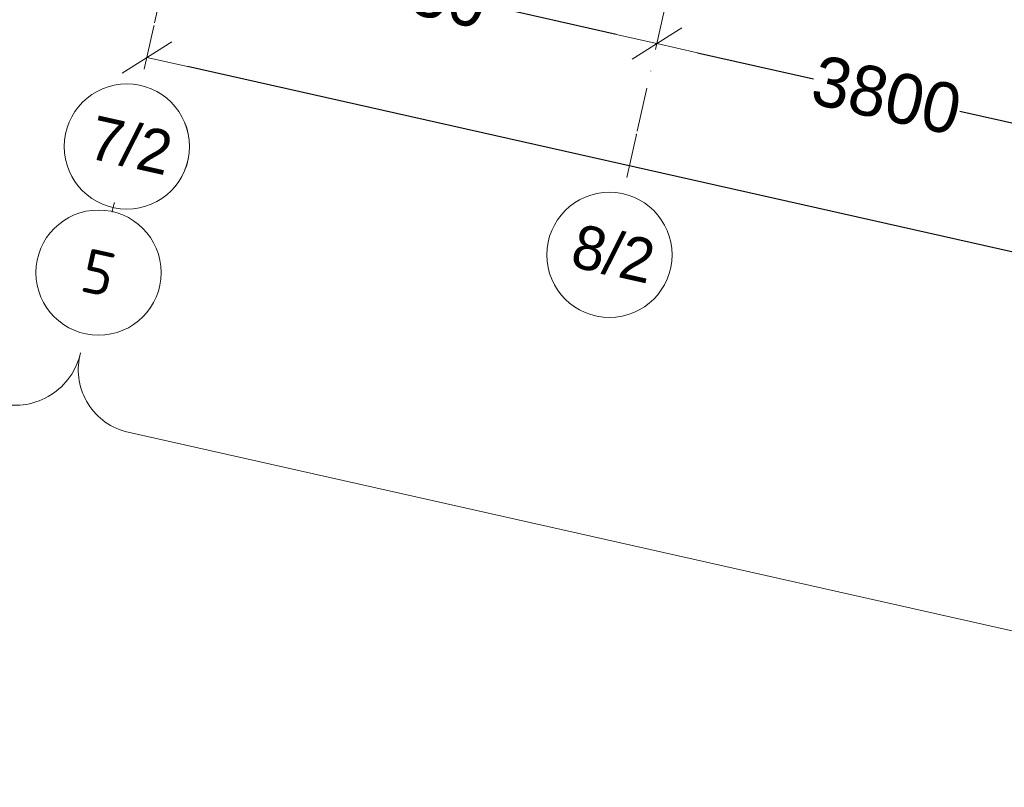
# Model space of a CAD drawing. Header units: millimetres. Extents: x -6990773 to -6682839, y 6117771 to 6220266.
# Tile 100 of 154: x -6939380 to -6931516, y 6119838 to 6125971. Entities that reach past the tile are written whole.
import ezdxf
from ezdxf.enums import TextEntityAlignment as Align

# ---------------------------------------------------------------- set-up
doc = ezdxf.new("R2010")
doc.units = ezdxf.units.MM
doc.header["$MEASUREMENT"] = 0
doc.linetypes.add('Штрихпунктирная', pattern=[670.277762, 352.777767, -176.388884, 0, -141.111112])
for name, color, linetype, lineweight in [('0_Ном._пера__120', 7, 'Continuous', 0), ('АР-Чертеж-Оси габаритные.АР_Ном._пера__120', 7, 'Continuous', 0), ('АР-Чертеж-Оси_Осевые размеры.АР_Ном._пера__120', 7, 'Continuous', 0)]:
    doc.layers.add(name, color=color, linetype=linetype, lineweight=lineweight)
doc.layers.add('АР-Чертеж-Оси габаритные.АР', color=7, linetype='Continuous')
doc.layers.add('АР-Чертеж-Оси_Осевые размеры.АР', color=7, linetype='Continuous')
doc.styles.add('РЎР“Р•РќР•Р\xa0Р\x98Р\xa0_РЎРўР\x98Р›Р¬_4', font='GOTHIC.TTF')
doc.styles.add('РЎР“Р•РќР•Р\xa0Р\x98Р\xa0_РЎРўР\x98Р›Р¬_5', font='isocpeur.ttf')
doc.dimstyles.new('СГЕНЕРИР_СТИЛЬ__1', dxfattribs={"dimtxt": 400, "dimasz": 332.5, "dimexe": 0.18, "dimexo": 0.0625, "dimgap": 0, "dimtad": 1, "dimdec": 0, "dimzin": 0, "dimdsep": 46, "dimtxsty": 'РЎР“Р•РќР•Р\xa0Р\x98Р\xa0_РЎРўР\x98Р›Р¬_4', "dimblk": 'ARROWHEAD_6', "dimblk1": 'ARROWHEAD_6', "dimblk2": 'ARROWHEAD_6', "dimcen": 0.09, "dimse1": 1, "dimse2": 1, "dimclrd": 7, "dimclre": 7, "dimclrt": 7, "dimazin": 0, "dimtfac": 1, "dimtdec": 4, "dimtmove": 2, "dimatfit": 3, "dimfxl": 1, "dimtolj": 1, "dimtzin": 0, "dimarcsym": 0})
doc.dimstyles.new('СГЕНЕРИР_СТИЛЬ__2', dxfattribs={"dimtxt": 400, "dimasz": 332.5, "dimexe": 0.18, "dimexo": 0.0625, "dimgap": 0, "dimtad": 1, "dimdec": 0, "dimzin": 0, "dimdsep": 46, "dimtxsty": 'РЎР“Р•РќР•Р\xa0Р\x98Р\xa0_РЎРўР\x98Р›Р¬_4', "dimblk": 'ARROWHEAD_6', "dimblk1": 'ARROWHEAD_6', "dimblk2": 'ARROWHEAD_6', "dimcen": 0.09, "dimse1": 1, "dimse2": 1, "dimclrd": 7, "dimclre": 7, "dimclrt": 7, "dimazin": 0, "dimtfac": 1, "dimtdec": 4, "dimtmove": 0, "dimatfit": 3, "dimfxl": 1, "dimtolj": 1, "dimtzin": 0, "dimarcsym": 0})

# ---------------------------------------------------------------- blocks, each defined once
blk = doc.blocks.new('Стандартный Маркер Сетки[13]_6', base_point=(-7160680.9, 6147693.7))
at = {"layer": 'АР-Чертеж-Оси_Осевые размеры.АР_Ном._пера__120', "color": 7, "linetype": 'Штрихпунктирная', "lineweight": 0}
for p, q in [((-7160787.5, 6147219.2), (-7165571.2, 6125919.8)), ((-7165571.2, 6125919.8), (-7165677.8, 6125445.2))]:
    blk.add_line(p, q, dxfattribs=at)
at = {"layer": 'АР-Чертеж-Оси_Осевые размеры.АР_Ном._пера__120', "color": 7, "linetype": 'Continuous', "lineweight": 0}
blk.add_circle((-7165787.4, 6124957.3), 500, dxfattribs=at)
at = {"layer": 'АР-Чертеж-Оси_Осевые размеры.АР_Ном._пера__120', "color": 7, "linetype": 'Штрихпунктирная', "lineweight": 0}
blk.add_point((-7165571.2, 6125919.8), dxfattribs=at)
blk.add_point((-7165571.2, 6125919.8), dxfattribs=at)
at = {"layer": 'АР-Чертеж-Оси_Осевые размеры.АР_Ном._пера__120', "color": 7, "lineweight": 0, "style": 'РЎР“Р•РќР•Р\xa0Р\x98Р\xa0_РЎРўР\x98Р›Р¬_4'}
blk.add_attdef('AC_MarkerText_1', text='', height=350, rotation=347.34172, dxfattribs=at).set_placement((-7165717.5, 6125138.4), align=Align.TOP_CENTER)
blk = doc.blocks.new('Стандартный Маркер Сетки[15]_6', base_point=(-7156826.9, 6146828.2))
at = {"layer": 'АР-Чертеж-Оси_Осевые размеры.АР_Ном._пера__120', "color": 7, "linetype": 'Штрихпунктирная', "lineweight": 0}
for p, q in [((-7156933.5, 6146353.6), (-7161717.2, 6125054.2)), ((-7161717.2, 6125054.2), (-7161823.8, 6124579.6))]:
    blk.add_line(p, q, dxfattribs=at)
at = {"layer": 'АР-Чертеж-Оси_Осевые размеры.АР_Ном._пера__120', "color": 7, "linetype": 'Continuous', "lineweight": 0}
blk.add_circle((-7161933.4, 6124091.7), 500, dxfattribs=at)
at = {"layer": 'АР-Чертеж-Оси_Осевые размеры.АР_Ном._пера__120', "color": 7, "linetype": 'Штрихпунктирная', "lineweight": 0}
blk.add_point((-7161717.2, 6125054.2), dxfattribs=at)
blk.add_point((-7161717.2, 6125054.2), dxfattribs=at)
at = {"layer": 'АР-Чертеж-Оси_Осевые размеры.АР_Ном._пера__120', "color": 7, "lineweight": 0, "style": 'РЎР“Р•РќР•Р\xa0Р\x98Р\xa0_РЎРўР\x98Р›Р¬_4'}
blk.add_attdef('AC_MarkerText_1', text='', height=350, rotation=347.34172, dxfattribs=at).set_placement((-7161863.5, 6124272.8), align=Align.TOP_CENTER)
blk = doc.blocks.new('Стандартный Маркер Сетки[20]_6', base_point=(-7165888.7, 6124505.5))
at = {"layer": 'АР-Чертеж-Оси габаритные.АР_Ном._пера__120', "color": 7, "linetype": 'Штрихпунктирная', "lineweight": 0}
blk.add_line((-7165888.7, 6124505.5), (-7165904, 6124437.6), dxfattribs=at)
at = {"layer": 'АР-Чертеж-Оси габаритные.АР_Ном._пера__120', "color": 7, "linetype": 'Continuous', "lineweight": 0}
blk.add_circle((-7166013.5, 6123949.8), 500, dxfattribs=at)
at = {"layer": 'АР-Чертеж-Оси габаритные.АР_Ном._пера__120', "color": 7, "linetype": 'Штрихпунктирная', "lineweight": 0}
for p in [(-7165888.7, 6124505.5), (-7165904, 6124437.6), (-7165904, 6124437.6), (-7165904, 6124437.6)]:
    blk.add_point(p, dxfattribs=at)
at = {"layer": 'АР-Чертеж-Оси габаритные.АР_Ном._пера__120', "color": 7, "lineweight": 0, "style": 'РЎР“Р•РќР•Р\xa0Р\x98Р\xa0_РЎРўР\x98Р›Р¬_5'}
blk.add_attdef('AC_MarkerText_1', text='', height=350, rotation=347.34172, dxfattribs=at).set_placement((-7165975.2, 6124120.5), align=Align.TOP_CENTER)
blk = doc.blocks.new('Стандартный Маркер Сетки[26]_6', base_point=(-7160680.9, 6147693.7))
at = {"layer": 'АР-Чертеж-Оси_Осевые размеры.АР_Ном._пера__120', "color": 7, "linetype": 'Штрихпунктирная', "lineweight": 0}
for p, q in [((-7160787.5, 6147219.2), (-7165571.2, 6125919.8)), ((-7165571.2, 6125919.8), (-7165677.8, 6125445.2))]:
    blk.add_line(p, q, dxfattribs=at)
at = {"layer": 'АР-Чертеж-Оси_Осевые размеры.АР_Ном._пера__120', "color": 7, "linetype": 'Continuous', "lineweight": 0}
blk.add_circle((-7165787.4, 6124957.3), 500, dxfattribs=at)
at = {"layer": 'АР-Чертеж-Оси_Осевые размеры.АР_Ном._пера__120', "color": 7, "linetype": 'Штрихпунктирная', "lineweight": 0}
blk.add_point((-7165571.2, 6125919.8), dxfattribs=at)
blk.add_point((-7165571.2, 6125919.8), dxfattribs=at)
at = {"layer": 'АР-Чертеж-Оси_Осевые размеры.АР_Ном._пера__120', "color": 7, "lineweight": 0, "style": 'РЎР“Р•РќР•Р\xa0Р\x98Р\xa0_РЎРўР\x98Р›Р¬_4'}
blk.add_attdef('AC_MarkerText_1', text='', height=350, rotation=347.34172, dxfattribs=at).set_placement((-7165717.5, 6125138.4), align=Align.TOP_CENTER)
blk = doc.blocks.new('Стандартный Маркер Сетки[28]_6', base_point=(-7156826.9, 6146828.2))
at = {"layer": 'АР-Чертеж-Оси_Осевые размеры.АР_Ном._пера__120', "color": 7, "linetype": 'Штрихпунктирная', "lineweight": 0}
for p, q in [((-7156933.5, 6146353.6), (-7161717.2, 6125054.2)), ((-7161717.2, 6125054.2), (-7161823.8, 6124579.6))]:
    blk.add_line(p, q, dxfattribs=at)
at = {"layer": 'АР-Чертеж-Оси_Осевые размеры.АР_Ном._пера__120', "color": 7, "linetype": 'Continuous', "lineweight": 0}
blk.add_circle((-7161933.4, 6124091.7), 500, dxfattribs=at)
at = {"layer": 'АР-Чертеж-Оси_Осевые размеры.АР_Ном._пера__120', "color": 7, "linetype": 'Штрихпунктирная', "lineweight": 0}
blk.add_point((-7161717.2, 6125054.2), dxfattribs=at)
blk.add_point((-7161717.2, 6125054.2), dxfattribs=at)
at = {"layer": 'АР-Чертеж-Оси_Осевые размеры.АР_Ном._пера__120', "color": 7, "lineweight": 0, "style": 'РЎР“Р•РќР•Р\xa0Р\x98Р\xa0_РЎРўР\x98Р›Р¬_4'}
blk.add_attdef('AC_MarkerText_1', text='', height=350, rotation=347.34172, dxfattribs=at).set_placement((-7161863.5, 6124272.8), align=Align.TOP_CENTER)
blk = doc.blocks.new('Стандартный Маркер Сетки[33]_6', base_point=(-7165888.7, 6124505.5))
at = {"layer": 'АР-Чертеж-Оси габаритные.АР_Ном._пера__120', "color": 7, "linetype": 'Штрихпунктирная', "lineweight": 0}
blk.add_line((-7165888.7, 6124505.5), (-7165904, 6124437.6), dxfattribs=at)
at = {"layer": 'АР-Чертеж-Оси габаритные.АР_Ном._пера__120', "color": 7, "linetype": 'Continuous', "lineweight": 0}
blk.add_circle((-7166013.5, 6123949.8), 500, dxfattribs=at)
at = {"layer": 'АР-Чертеж-Оси габаритные.АР_Ном._пера__120', "color": 7, "linetype": 'Штрихпунктирная', "lineweight": 0}
for p in [(-7165888.7, 6124505.5), (-7165904, 6124437.6), (-7165904, 6124437.6), (-7165904, 6124437.6)]:
    blk.add_point(p, dxfattribs=at)
at = {"layer": 'АР-Чертеж-Оси габаритные.АР_Ном._пера__120', "color": 7, "lineweight": 0, "style": 'РЎР“Р•РќР•Р\xa0Р\x98Р\xa0_РЎРўР\x98Р›Р¬_5'}
blk.add_attdef('AC_MarkerText_1', text='', height=350, rotation=347.34172, dxfattribs=at).set_placement((-7165975.2, 6124120.5), align=Align.TOP_CENTER)
blk = doc.blocks.new('ARROWHEAD_6')
at = {"color": 0, "linetype": 'Continuous', "lineweight": 0}
for p, q in [((-0.5, -0.5), (0.5, 0.5)), ((0, 0), (-1, 0))]:
    blk.add_line(p, q, dxfattribs=at)
blk = doc.blocks.new('*D186', base_point=(-6566190.3, 6562677.8))
at = {"layer": 'Defpoints', "color": 0, "linetype": 'Continuous', "transparency": 16777216}
for p in [(-6931973.4, 6136099.2), (-6928314.2, 6135051.1), (-6934291.1, 6125779.7)]:
    blk.add_point(p, dxfattribs=at)
at = {"layer": 'АР-Чертеж-Оси_Осевые размеры.АР', "color": 7, "linetype": 'Continuous', "lineweight": -2, "transparency": 16777216}
for p, q in [((-6933966.7, 6125706.8), (-6933039.6, 6125498.6)), ((-6930907.9, 6125019.8), (-6931871.6, 6125236.3))]:
    blk.add_line(p, q, dxfattribs=at)
at = {"layer": 'АР-Чертеж-Оси_Осевые размеры.АР', "color": 7, "linetype": 'Continuous', "lineweight": -2, "transparency": 16777216, "xscale": 332.5, "yscale": 332.5, "zscale": 332.5}
for p, rotation in [((-6934291.1, 6125779.7), 167.3417232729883), ((-6930583.5, 6124947), 347.3417232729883)]:
    blk.add_blockref('ARROWHEAD_6', p, dxfattribs=dict(at, rotation=rotation))
at = {"layer": 'АР-Чертеж-Оси_Осевые размеры.АР', "color": 7, "linetype": 'Continuous', "lineweight": 0, "transparency": 16777216, "insert": (-6932455.6, 6125367.4), "char_height": 400, "attachment_point": 5, "rotation": 347.34172, "style": 'РЎР“Р•РќР•Р\xa0Р\x98Р\xa0_РЎРўР\x98Р›Р¬_4'}
blk.add_mtext('\\A1;3800', dxfattribs=at)
blk = doc.blocks.new('*D187', base_point=(-6566190.3, 6562677.8))
at = {"layer": 'Defpoints', "color": 0, "linetype": 'Continuous', "transparency": 16777216}
for p in [(-6931973.4, 6136099.2), (-6936118.3, 6135669.5), (-6938145.1, 6126645.3)]:
    blk.add_point(p, dxfattribs=at)
at = {"layer": 'АР-Чертеж-Оси_Осевые размеры.АР', "color": 7, "linetype": 'Continuous', "lineweight": -2, "transparency": 16777216}
for p, q in [((-6937820.7, 6126572.4), (-6936820.3, 6126347.7)), ((-6934615.5, 6125852.6), (-6935652.4, 6126085.4))]:
    blk.add_line(p, q, dxfattribs=at)
at = {"layer": 'АР-Чертеж-Оси_Осевые размеры.АР', "color": 7, "linetype": 'Continuous', "lineweight": -2, "transparency": 16777216, "xscale": 332.5, "yscale": 332.5, "zscale": 332.5}
for p, rotation in [((-6938145.1, 6126645.3), 167.3417232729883), ((-6934291.1, 6125779.7), 347.3417232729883)]:
    blk.add_blockref('ARROWHEAD_6', p, dxfattribs=dict(at, rotation=rotation))
at = {"layer": 'АР-Чертеж-Оси_Осевые размеры.АР', "color": 7, "linetype": 'Continuous', "lineweight": 0, "transparency": 16777216, "insert": (-6936236.4, 6126216.6), "char_height": 400, "attachment_point": 5, "rotation": 347.34172, "style": 'РЎР“Р•РќР•Р\xa0Р\x98Р\xa0_РЎРўР\x98Р›Р¬_4'}
blk.add_mtext('\\A1;3950', dxfattribs=at)
blk = doc.blocks.new('*D224', base_point=(-6566190.3, 6562677.8))
at = {"layer": 'Defpoints', "color": 0, "linetype": 'Continuous', "transparency": 16777216}
for p in [(-6938364.5, 6125668.8), (-6938524.2, 6124957.3), (-6915732, 6119838.3)]:
    blk.add_point(p, dxfattribs=at)
at = {"layer": 'АР-Чертеж-Оси_Осевые размеры.АР', "color": 7, "linetype": 'Continuous', "lineweight": -2, "transparency": 16777216}
blk.add_line((-6915896.6, 6120622.6), (-6938040, 6125595.9), dxfattribs=at)
at = {"layer": 'АР-Чертеж-Оси_Осевые размеры.АР', "color": 7, "linetype": 'Continuous', "lineweight": -2, "transparency": 16777216, "xscale": 332.5, "yscale": 332.5, "zscale": 332.5}
for p, rotation in [((-6938364.5, 6125668.8), 167.341723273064), ((-6915572.2, 6120549.8), 347.341723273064)]:
    blk.add_blockref('ARROWHEAD_6', p, dxfattribs=dict(at, rotation=rotation))
at = {"layer": 'АР-Чертеж-Оси_Осевые размеры.АР', "color": 7, "linetype": 'Continuous', "lineweight": 0, "transparency": 16777216, "insert": (-6926430.7, 6123275.5), "char_height": 400, "attachment_point": 5, "rotation": 347.34172, "style": 'РЎР“Р•РќР•Р\xa0Р\x98Р\xa0_РЎРўР\x98Р›Р¬_4'}
blk.add_mtext('\\A1;23360', dxfattribs=at)
blk = doc.blocks.new('Стандартный Маркер Сетки[58]_1', base_point=(-6933417.8, 6147693.7))
at = {"layer": 'АР-Чертеж-Оси_Осевые размеры.АР_Ном._пера__120', "color": 7, "linetype": 'Штрихпунктирная', "lineweight": 0}
for p, q in [((-6933524.4, 6147219.2), (-6938308.1, 6125919.8)), ((-6938308.1, 6125919.8), (-6938414.7, 6125445.2))]:
    blk.add_line(p, q, dxfattribs=at)
at = {"layer": 'АР-Чертеж-Оси_Осевые размеры.АР_Ном._пера__120', "color": 7, "linetype": 'Continuous', "lineweight": 0}
blk.add_circle((-6938524.2, 6124957.3), 500, dxfattribs=at)
at = {"layer": 'АР-Чертеж-Оси_Осевые размеры.АР_Ном._пера__120', "color": 7, "linetype": 'Штрихпунктирная', "lineweight": 0}
blk.add_point((-6938308.1, 6125919.8), dxfattribs=at)
blk.add_point((-6938308.1, 6125919.8), dxfattribs=at)
at = {"layer": 'АР-Чертеж-Оси_Осевые размеры.АР_Ном._пера__120', "color": 7, "lineweight": 0, "style": 'РЎР“Р•РќР•Р\xa0Р\x98Р\xa0_РЎРўР\x98Р›Р¬_4'}
blk.add_attdef('AC_MarkerText_1', text='', height=350, rotation=347.34172, dxfattribs=at).set_placement((-6938454.3, 6125138.4), align=Align.TOP_CENTER)
blk = doc.blocks.new('Стандартный Маркер Сетки[70]_1', base_point=(-6933417.8, 6147693.7))
at = {"layer": 'АР-Чертеж-Оси_Осевые размеры.АР_Ном._пера__120', "color": 7, "linetype": 'Штрихпунктирная', "lineweight": 0}
for p, q in [((-6933524.4, 6147219.2), (-6938308.1, 6125919.8)), ((-6938308.1, 6125919.8), (-6938414.7, 6125445.2))]:
    blk.add_line(p, q, dxfattribs=at)
at = {"layer": 'АР-Чертеж-Оси_Осевые размеры.АР_Ном._пера__120', "color": 7, "linetype": 'Continuous', "lineweight": 0}
blk.add_circle((-6938524.2, 6124957.3), 500, dxfattribs=at)
at = {"layer": 'АР-Чертеж-Оси_Осевые размеры.АР_Ном._пера__120', "color": 7, "linetype": 'Штрихпунктирная', "lineweight": 0}
blk.add_point((-6938308.1, 6125919.8), dxfattribs=at)
blk.add_point((-6938308.1, 6125919.8), dxfattribs=at)
at = {"layer": 'АР-Чертеж-Оси_Осевые размеры.АР_Ном._пера__120', "color": 7, "lineweight": 0, "style": 'РЎР“Р•РќР•Р\xa0Р\x98Р\xa0_РЎРўР\x98Р›Р¬_4'}
blk.add_attdef('AC_MarkerText_1', text='', height=350, rotation=347.34172, dxfattribs=at).set_placement((-6938454.3, 6125138.4), align=Align.TOP_CENTER)

msp = doc.modelspace()

# ---------------------------------------------------------------- linework, layer by layer
at = {"layer": '0_Ном._пера__120', "color": 7, "linetype": 'Continuous', "lineweight": 0}
for points in [[(-6949195.4, 6124846.4), (-6949049.6, 6124895.1, -0.136563), (-6948525.1, 6124921.6), (-6939537, 6122902.9, 0.414214), (-6938894.2, 6123310)], [(-6938894.2, 6123310, 0.414214), (-6938539, 6122681.5), (-6927960.2, 6120302.8, -0.141805), (-6927698, 6120158.7), (-6927516.4, 6119977.4)]]:
    msp.add_lwpolyline(points, format="xyb", dxfattribs=at)

# ---------------------------------------------------------------- block references
at = {"layer": 'АР-Чертеж-Оси габаритные.АР', "color": 8, "linetype": 'Continuous', "lineweight": 15}
for name in ['Стандартный Маркер Сетки[20]_6', 'Стандартный Маркер Сетки[33]_6']:
    msp.add_blockref(name, (-6938625.6, 6124505.5), dxfattribs=at).add_auto_attribs({'AC_MarkerText_1': '5'})
at = {"layer": 'АР-Чертеж-Оси_Осевые размеры.АР', "color": 8, "linetype": 'Continuous', "lineweight": 15}
for name, p, values in [('Стандартный Маркер Сетки[13]_6', (-6933417.8, 6147693.7), {'AC_MarkerText_1': '7/2'}), ('Стандартный Маркер Сетки[26]_6', (-6933417.8, 6147693.7), {'AC_MarkerText_1': '7/2'}), ('Стандартный Маркер Сетки[58]_1', (-6933417.8, 6147693.7), {'AC_MarkerText_1': '7/2'}), ('Стандартный Маркер Сетки[70]_1', (-6933417.8, 6147693.7), {'AC_MarkerText_1': '7/2'}), ('Стандартный Маркер Сетки[15]_6', (-6929563.8, 6146828.2), {'AC_MarkerText_1': '8/2'}), ('Стандартный Маркер Сетки[28]_6', (-6929563.8, 6146828.2), {'AC_MarkerText_1': '8/2'})]:
    msp.add_blockref(name, p, dxfattribs=at).add_auto_attribs(values)

# ---------------------------------------------------------------- dimensions: what is measured, and where the dimension line sits
at = {"layer": 'АР-Чертеж-Оси_Осевые размеры.АР', "color": 7, "linetype": 'Continuous', "lineweight": 0}
for base, p1, p2, dimstyle, picture, middle in [((-6938145.1, 6126645.3), (-6931973.4, 6136099.2), (-6936118.3, 6135669.5), 'СГЕНЕРИР_СТИЛЬ__2', '*D187', (-6936236.4, 6126216.6)), ((-6934291.1, 6125779.7), (-6928314.2, 6135051.1), (-6931973.4, 6136099.2), 'СГЕНЕРИР_СТИЛЬ__2', '*D186', (-6932455.6, 6125367.4)), ((-6938364.5, 6125668.8), (-6915732, 6119838.3), (-6938524.2, 6124957.3), 'СГЕНЕРИР_СТИЛЬ__1', '*D224', (-6926430.7, 6123275.5))]:
    dim = msp.add_linear_dim(base=base, p1=p1, p2=p2, angle=167.34172, dimstyle=dimstyle, dxfattribs=at)
    dim.commit()
    dim.dimension.update_dxf_attribs({"geometry": picture, "text_midpoint": middle, "dimtype": 160, "text_rotation": 347.34172})

doc.saveas('drawing.dxf')
